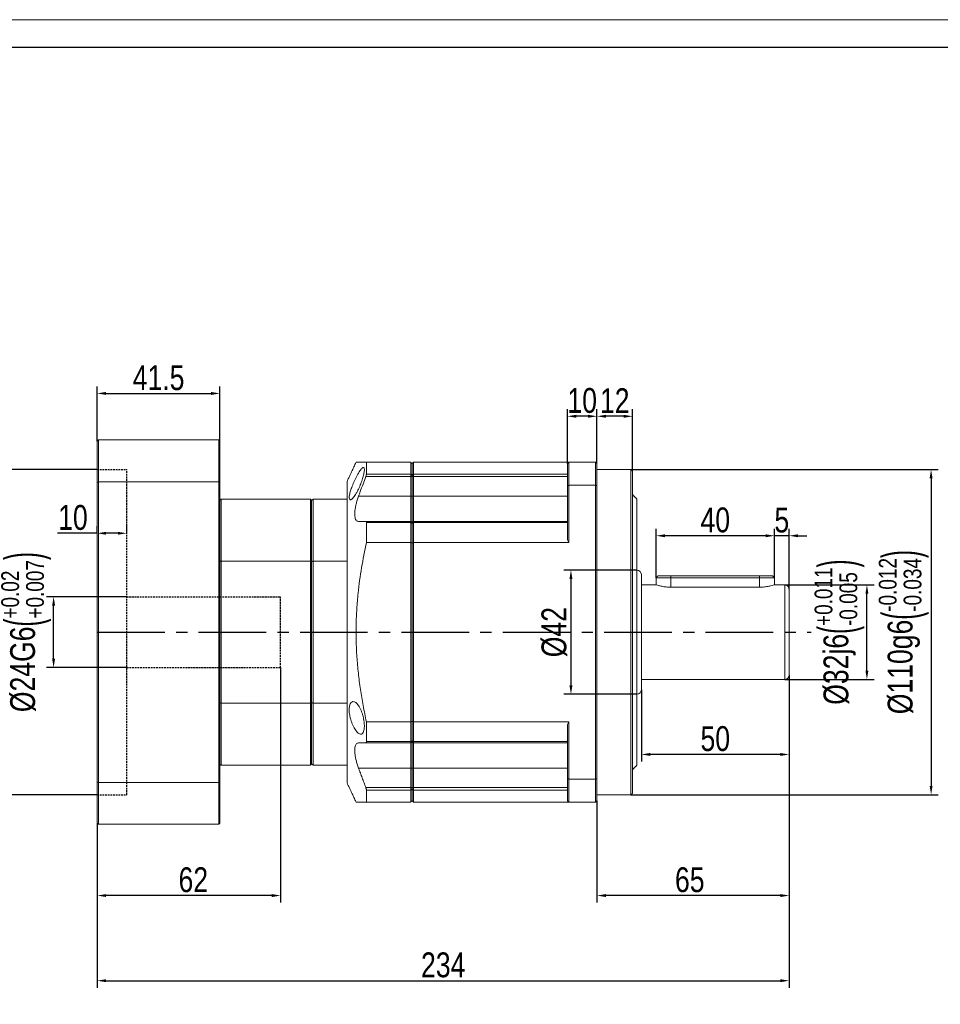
# Model space of a CAD drawing. Header units: millimetres. Extents: x -77 to 713, y -111 to 448.
# Tile 5 of 6: x 203 to 514, y 115 to 448. Entities that reach past the tile are written whole.
import ezdxf

# ---------------------------------------------------------------- set-up
doc = ezdxf.new("R2010")
doc.units = ezdxf.units.MM
doc.header["$LTSCALE"] = 1.2
doc.header["$PDSIZE"] = -5
for name, pattern in [('CENTER2', [28.575, 19.05, -3.175, 3.175, -3.175]), ('DASHED', [0.75, 0.5, -0.25]), ('DASHED2', [9.525, 6.35, -3.175])]:
    doc.linetypes.add(name, pattern=pattern)
doc.layers.get('Defpoints').update_dxf_attribs({"lineweight": 18})
for name, color, linetype in [('1轮廓实线层', 7, 'Continuous'), ('3中心线层', 1, 'CENTER2'), ('4虚线层', 6, 'DASHED2'), ('7标注层', 4, 'Continuous')]:
    doc.layers.add(name, color=color, linetype=linetype)
doc.layers.add('图框_外框线', color=7, linetype='Continuous', lineweight=18)
doc.styles.add('TH_GBDIM', font='txt', dxfattribs={"width": 0.8})
doc.dimstyles.new('TH_GBDIM', dxfattribs={"dimscale": 1.2, "dimtxt": 3.5, "dimasz": 2.5, "dimexe": 2, "dimexo": 0, "dimgap": 1.5, "dimtad": 1, "dimdec": 1, "dimdsep": 46, "dimtxsty": 'TH_GBDIM', "dimcen": 2.5, "dimdle": 5, "dimclrd": 4, "dimclre": 4, "dimclrt": 3, "dimadec": 0, "dimazin": 0, "dimtfac": 0.714286, "dimtdec": 1, "dimtmove": 0, "dimatfit": 3, "dimfxl": 1, "dimtolj": 1, "dimarcsym": 0})

# ---------------------------------------------------------------- blocks, each defined once
blk = doc.blocks.new('*D69')
at = {"layer": '7标注层', "color": 4, "lineweight": -2}
for p, q in [((462.99, 226.5), (462.99, 120.72)), ((228.99, 176.4), (228.99, 120.72)), ((231.99, 123.12), (459.99, 123.12))]:
    blk.add_line(p, q, dxfattribs=at)
at = {"layer": '7标注层', "color": 4}
for points in [[(231.99, 123.62), (231.99, 122.62), (228.99, 123.12)], [(459.99, 122.62), (459.99, 123.62), (462.99, 123.12)]]:
    blk.add_solid(points, dxfattribs=at)
at = {"layer": 'Defpoints', "color": 0}
for p in [(462.99, 226.5), (228.99, 176.4), (462.99, 123.12)]:
    blk.add_point(p, dxfattribs=at)
at = {"layer": '7标注层', "color": 3, "insert": (345.99, 128.42), "char_height": 8.4, "attachment_point": 5, "style": 'TH_GBDIM'}
blk.add_mtext('\\A1;234', dxfattribs=at)
blk = doc.blocks.new('*D70')
at = {"layer": '7标注层', "color": 4, "lineweight": -2}
for p, q in [((409.49, 296), (513.37, 296)), ((510.97, 293), (510.97, 189)), ((409.49, 186), (513.37, 186))]:
    blk.add_line(p, q, dxfattribs=at)
at = {"layer": '7标注层', "color": 4}
for points in [[(511.47, 293), (510.47, 293), (510.97, 296)], [(510.47, 189), (511.47, 189), (510.97, 186)]]:
    blk.add_solid(points, dxfattribs=at)
at = {"layer": 'Defpoints', "color": 0}
for p in [(409.49, 296), (409.49, 186), (510.97, 186)]:
    blk.add_point(p, dxfattribs=at)
at = {"layer": '7标注层', "color": 3, "insert": (501.69, 241), "char_height": 8.4, "attachment_point": 5, "rotation": 90, "style": 'TH_GBDIM'}
blk.add_mtext('\\A1;{%%c110}{}{g6\\H0.7143x;{\\H2x;\\W0.5;(}\\S-0.012^ -0.034;{\\H2x;\\W0.5;)}}', dxfattribs=at)
blk = doc.blocks.new('*D71')
at = {"layer": '7标注层', "color": 4, "lineweight": -2}
for p, q in [((417.99, 259.4), (417.99, 276)), ((454.99, 273.6), (420.99, 273.6)), ((457.99, 259.4), (457.99, 276))]:
    blk.add_line(p, q, dxfattribs=at)
at = {"layer": '7标注层', "color": 4}
for points in [[(420.99, 274.1), (420.99, 273.1), (417.99, 273.6)], [(454.99, 273.1), (454.99, 274.1), (457.99, 273.6)]]:
    blk.add_solid(points, dxfattribs=at)
at = {"layer": 'Defpoints', "color": 0}
for p in [(417.99, 273.6), (417.99, 259.4), (457.99, 259.4)]:
    blk.add_point(p, dxfattribs=at)
at = {"layer": '7标注层', "color": 3, "insert": (437.99, 278.9), "char_height": 8.4, "attachment_point": 5, "style": 'TH_GBDIM'}
blk.add_mtext('\\A1;40', dxfattribs=at)
blk = doc.blocks.new('*D72')
at = {"layer": '7标注层', "color": 4, "lineweight": -2}
for p, q in [((454.99, 273.6), (451.99, 273.6)), ((457.99, 259.4), (457.99, 276)), ((462.99, 273.6), (457.99, 273.6)), ((462.99, 255.5), (462.99, 276)), ((465.99, 273.6), (468.99, 273.6))]:
    blk.add_line(p, q, dxfattribs=at)
at = {"layer": '7标注层', "color": 4}
for points in [[(454.99, 273.1), (454.99, 274.1), (457.99, 273.6)], [(465.99, 274.1), (465.99, 273.1), (462.99, 273.6)]]:
    blk.add_solid(points, dxfattribs=at)
at = {"layer": 'Defpoints', "color": 0}
for p in [(457.99, 273.6), (457.99, 259.4), (462.99, 255.5)]:
    blk.add_point(p, dxfattribs=at)
at = {"layer": '7标注层', "color": 3, "insert": (460.49, 278.86), "char_height": 8.4, "attachment_point": 5, "style": 'TH_GBDIM'}
blk.add_mtext('\\A1;5', dxfattribs=at)
blk = doc.blocks.new('*D73')
at = {"layer": '7标注层', "color": 4, "lineweight": -2}
for p, q in [((462.99, 226.5), (462.99, 197.23)), ((412.99, 221.5), (412.99, 197.23)), ((459.99, 199.63), (415.99, 199.63))]:
    blk.add_line(p, q, dxfattribs=at)
at = {"layer": '7标注层', "color": 4}
for points in [[(415.99, 200.13), (415.99, 199.13), (412.99, 199.63)], [(459.99, 199.13), (459.99, 200.13), (462.99, 199.63)]]:
    blk.add_solid(points, dxfattribs=at)
at = {"layer": 'Defpoints', "color": 0}
for p in [(462.99, 226.5), (412.99, 221.5), (412.99, 199.63)]:
    blk.add_point(p, dxfattribs=at)
at = {"layer": '7标注层', "color": 3, "insert": (437.99, 204.94), "char_height": 8.4, "attachment_point": 5, "style": 'TH_GBDIM'}
blk.add_mtext('\\A1;50', dxfattribs=at)
blk = doc.blocks.new('*D74')
at = {"layer": '7标注层', "color": 4, "lineweight": -2}
for p, q in [((462.99, 226.5), (462.99, 149.51)), ((397.99, 184), (397.99, 149.51)), ((459.99, 151.91), (400.99, 151.91))]:
    blk.add_line(p, q, dxfattribs=at)
at = {"layer": '7标注层', "color": 4}
for points in [[(400.99, 152.41), (400.99, 151.41), (397.99, 151.91)], [(459.99, 151.41), (459.99, 152.41), (462.99, 151.91)]]:
    blk.add_solid(points, dxfattribs=at)
at = {"layer": 'Defpoints', "color": 0}
for p in [(462.99, 226.5), (397.99, 184), (397.99, 151.91)]:
    blk.add_point(p, dxfattribs=at)
at = {"layer": '7标注层', "color": 3, "insert": (429.36, 157.21), "char_height": 8.4, "attachment_point": 5, "style": 'TH_GBDIM'}
blk.add_mtext('\\A1;65', dxfattribs=at)
blk = doc.blocks.new('*D75')
at = {"layer": '7标注层', "color": 4, "lineweight": -2}
for p, q in [((397.99, 298), (397.99, 316.41)), ((409.99, 295.5), (409.99, 316.41)), ((406.99, 314.01), (400.99, 314.01))]:
    blk.add_line(p, q, dxfattribs=at)
at = {"layer": '7标注层', "color": 4}
for points in [[(400.99, 314.51), (400.99, 313.51), (397.99, 314.01)], [(406.99, 313.51), (406.99, 314.51), (409.99, 314.01)]]:
    blk.add_solid(points, dxfattribs=at)
at = {"layer": 'Defpoints', "color": 0}
for p in [(397.99, 314.01), (397.99, 298), (409.99, 295.5)]:
    blk.add_point(p, dxfattribs=at)
at = {"layer": '7标注层', "color": 3, "insert": (403.99, 319.29), "char_height": 8.4, "attachment_point": 5, "style": 'TH_GBDIM'}
blk.add_mtext('\\A1;12', dxfattribs=at)
blk = doc.blocks.new('*D76')
at = {"layer": '7标注层', "color": 4, "lineweight": -2}
for p, q in [((387.99, 298), (387.99, 316.41)), ((397.99, 298), (397.99, 316.41)), ((394.99, 314.01), (390.99, 314.01))]:
    blk.add_line(p, q, dxfattribs=at)
at = {"layer": '7标注层', "color": 4}
for points in [[(390.99, 314.51), (390.99, 313.51), (387.99, 314.01)], [(394.99, 313.51), (394.99, 314.51), (397.99, 314.01)]]:
    blk.add_solid(points, dxfattribs=at)
at = {"layer": 'Defpoints', "color": 0}
for p in [(387.99, 314.01), (387.99, 298), (397.99, 298)]:
    blk.add_point(p, dxfattribs=at)
at = {"layer": '7标注层', "color": 3, "insert": (392.99, 319.31), "char_height": 8.4, "attachment_point": 5, "style": 'TH_GBDIM'}
blk.add_mtext('\\A1;10', dxfattribs=at)
blk = doc.blocks.new('*D77')
at = {"layer": '7标注层', "color": 4, "lineweight": -2}
for p, q in [((228.99, 296), (177.97, 296)), ((180.37, 293), (180.37, 189)), ((228.99, 186), (177.97, 186))]:
    blk.add_line(p, q, dxfattribs=at)
at = {"layer": '7标注层', "color": 4}
for points in [[(180.87, 293), (179.87, 293), (180.37, 296)], [(179.87, 189), (180.87, 189), (180.37, 186)]]:
    blk.add_solid(points, dxfattribs=at)
at = {"layer": 'Defpoints', "color": 0}
for p in [(228.99, 296), (180.37, 186), (228.99, 186)]:
    blk.add_point(p, dxfattribs=at)
at = {"layer": '7标注层', "color": 3, "insert": (171.1, 241), "char_height": 8.4, "attachment_point": 5, "rotation": 90, "style": 'TH_GBDIM'}
blk.add_mtext('\\A1;{%%c110}{}{E7\\H0.7143x;{\\H2x;\\W0.5;(}\\S+0.107^ +0.072;{\\H2x;\\W0.5;)}}', dxfattribs=at)
blk = doc.blocks.new('*D78')
at = {"layer": '7标注层', "color": 4, "lineweight": -2}
for p, q in [((290.99, 229), (290.99, 149.51)), ((228.99, 176.4), (228.99, 149.51)), ((287.99, 151.91), (231.99, 151.91))]:
    blk.add_line(p, q, dxfattribs=at)
at = {"layer": '7标注层', "color": 4}
for points in [[(231.99, 152.41), (231.99, 151.41), (228.99, 151.91)], [(287.99, 151.41), (287.99, 152.41), (290.99, 151.91)]]:
    blk.add_solid(points, dxfattribs=at)
at = {"layer": 'Defpoints', "color": 0}
for p in [(290.99, 229), (228.99, 176.4), (228.99, 151.91)]:
    blk.add_point(p, dxfattribs=at)
at = {"layer": '7标注层', "color": 3, "insert": (261.49, 157.21), "char_height": 8.4, "attachment_point": 5, "style": 'TH_GBDIM'}
blk.add_mtext('\\A1;62', dxfattribs=at)
blk = doc.blocks.new('*D82')
at = {"layer": '7标注层', "color": 4, "lineweight": -2}
for p, q in [((228.99, 274.44), (228.99, 276.84)), ((238.99, 274.44), (238.99, 276.84)), ((228.99, 274.44), (215.56, 274.44)), ((235.99, 274.44), (231.99, 274.44))]:
    blk.add_line(p, q, dxfattribs=at)
at = {"layer": '7标注层', "color": 4}
for points in [[(231.99, 274.94), (231.99, 273.94), (228.99, 274.44)], [(235.99, 273.94), (235.99, 274.94), (238.99, 274.44)]]:
    blk.add_solid(points, dxfattribs=at)
at = {"layer": 'Defpoints', "color": 0}
for p in [(228.99, 274.44), (228.99, 274.44), (238.99, 274.44)]:
    blk.add_point(p, dxfattribs=at)
at = {"layer": '7标注层', "color": 3, "insert": (220.78, 279.74), "char_height": 8.4, "attachment_point": 5, "style": 'TH_GBDIM'}
blk.add_mtext('\\A1;10', dxfattribs=at)
blk = doc.blocks.new('*D87')
at = {"layer": '7标注层', "color": 4, "lineweight": -2}
for p, q in [((228.99, 305.6), (228.99, 324.14)), ((270.49, 305.6), (270.49, 324.14)), ((231.99, 321.74), (267.49, 321.74))]:
    blk.add_line(p, q, dxfattribs=at)
at = {"layer": '7标注层', "color": 4}
for points in [[(231.99, 322.24), (231.99, 321.24), (228.99, 321.74)], [(267.49, 321.24), (267.49, 322.24), (270.49, 321.74)]]:
    blk.add_solid(points, dxfattribs=at)
at = {"layer": 'Defpoints', "color": 0}
for p in [(270.49, 321.74), (228.99, 305.6), (270.49, 305.6)]:
    blk.add_point(p, dxfattribs=at)
at = {"layer": '7标注层', "color": 3, "insert": (249.74, 327.02), "char_height": 8.4, "attachment_point": 5, "style": 'TH_GBDIM'}
blk.add_mtext('\\A1;41.5', dxfattribs=at)
blk = doc.blocks.new('*D88')
at = {"layer": '7标注层', "color": 4, "lineweight": -2}
for p, q in [((238.92, 253), (211.84, 253)), ((214.24, 232), (214.24, 250)), ((238.99, 229), (211.84, 229))]:
    blk.add_line(p, q, dxfattribs=at)
at = {"layer": '7标注层', "color": 4}
for points in [[(214.74, 250), (213.74, 250), (214.24, 253)], [(213.74, 232), (214.74, 232), (214.24, 229)]]:
    blk.add_solid(points, dxfattribs=at)
at = {"layer": 'Defpoints', "color": 0}
for p in [(214.24, 253), (238.92, 253), (238.99, 229)]:
    blk.add_point(p, dxfattribs=at)
at = {"layer": '7标注层', "color": 3, "insert": (204.96, 241), "char_height": 8.4, "attachment_point": 5, "rotation": 90, "style": 'TH_GBDIM'}
blk.add_mtext('\\A1;{%%c24}{}{G6\\H0.7143x;{\\H2x;\\W0.5;(}\\S+0.02^ +0.007;{\\H2x;\\W0.5;)}}', dxfattribs=at)
blk = doc.blocks.new('*D89')
at = {"layer": '7标注层', "color": 4, "lineweight": -2}
for p, q in [((461.49, 257), (491.67, 257)), ((489.27, 228), (489.27, 254)), ((461.49, 225), (491.67, 225))]:
    blk.add_line(p, q, dxfattribs=at)
at = {"layer": '7标注层', "color": 4}
for points in [[(489.77, 254), (488.77, 254), (489.27, 257)], [(488.77, 228), (489.77, 228), (489.27, 225)]]:
    blk.add_solid(points, dxfattribs=at)
at = {"layer": 'Defpoints', "color": 0}
for p in [(461.49, 257), (489.27, 257), (461.49, 225)]:
    blk.add_point(p, dxfattribs=at)
at = {"layer": '7标注层', "color": 3, "insert": (479.99, 241), "char_height": 8.4, "attachment_point": 5, "rotation": 90, "style": 'TH_GBDIM'}
blk.add_mtext('\\A1;{%%c32}{}{j6\\H0.7143x;{\\H2x;\\W0.5;(}\\S+0.011^ -0.005;{\\H2x;\\W0.5;)}}', dxfattribs=at)
blk = doc.blocks.new('*D90')
at = {"layer": '7标注层', "color": 4, "lineweight": -2}
for p, q in [((411.49, 262), (386.78, 262)), ((389.18, 259), (389.18, 223)), ((411.49, 220), (386.78, 220))]:
    blk.add_line(p, q, dxfattribs=at)
at = {"layer": '7标注层', "color": 4}
for points in [[(389.68, 259), (388.68, 259), (389.18, 262)], [(388.68, 223), (389.68, 223), (389.18, 220)]]:
    blk.add_solid(points, dxfattribs=at)
at = {"layer": 'Defpoints', "color": 0}
for p in [(411.49, 262), (389.18, 220), (411.49, 220)]:
    blk.add_point(p, dxfattribs=at)
at = {"layer": '7标注层', "color": 3, "insert": (383.57, 241), "char_height": 8.4, "attachment_point": 5, "rotation": 90, "style": 'TH_GBDIM'}
blk.add_mtext('\\A1;{%%c42}{}{}', dxfattribs=at)

msp = doc.modelspace()

# ---------------------------------------------------------------- linework, layer by layer
at = {"layer": '1轮廓实线层', "color": 7, "linetype": 'Continuous', "lineweight": 15}
for p, q in [((228.99, 291.67), (228.99, 305.6)), ((229.39, 306), (229.39, 291.81)), ((270.09, 306), (229.39, 306)), ((270.09, 291.81), (270.09, 306)), ((270.49, 305.6), (270.49, 291.67)), ((320.02, 298.5), (320.02, 294.42)), ((320.02, 298.5), (334.99, 298.5)), ((334.99, 294.42), (334.99, 298.5)), ((335.49, 298), (335.49, 294.01)), ((335.49, 294.01), (335.49, 298)), ((335.99, 298.5), (335.99, 294.42)), ((335.99, 298.5), (388.49, 298.5)), ((387.99, 290.51), (387.99, 298)), ((388.49, 298.5), (388.49, 290.7)), ((388.49, 298.5), (397.49, 298.5)), ((397.49, 290.7), (397.49, 298.5)), ((397.99, 298), (397.99, 290.51)), ((334.99, 293.6), (319.82, 293.6)), ((320.02, 294.42), (334.99, 294.42)), ((334.99, 293.6), (334.99, 294.42)), ((334.99, 294.42), (335.49, 294.01)), ((334.99, 286.97), (334.99, 293.6)), ((334.99, 293.6), (335.49, 293.6)), ((335.99, 294.42), (335.49, 294.01)), ((335.49, 294.01), (335.49, 293.6)), ((335.49, 293.6), (335.49, 294.01)), ((335.49, 293.6), (335.49, 286.97)), ((335.99, 293.6), (335.49, 293.6)), ((335.49, 286.97), (335.49, 293.6)), ((335.99, 294.42), (335.99, 293.6)), ((335.99, 294.42), (387.99, 294.42)), ((335.99, 293.6), (335.99, 286.97)), ((387.99, 293.6), (335.99, 293.6)), ((409.49, 241), (409.49, 296)), ((409.99, 295.5), (409.99, 241)), ((228.99, 190.34), (228.99, 291.67)), ((270.09, 291.81), (229.39, 291.81)), ((229.39, 291.81), (229.39, 190.2)), ((270.09, 190.2), (270.09, 291.81)), ((270.49, 291.67), (270.49, 190.34)), ((313.49, 292), (313.49, 286)), ((387.99, 272.25), (387.99, 290.51)), ((388.49, 290.7), (388.49, 271.31)), ((397.49, 290.7), (388.49, 290.7)), ((397.49, 191.31), (397.49, 290.7)), ((397.99, 290.51), (397.99, 191.49)), ((334.99, 286.97), (317.36, 286.97)), ((334.99, 278.47), (334.99, 286.97)), ((334.99, 286.97), (335.49, 286.97)), ((335.49, 286.97), (335.49, 277.97)), ((335.99, 286.97), (335.49, 286.97)), ((335.49, 277.97), (335.49, 286.97)), ((335.99, 286.97), (335.99, 278.47)), ((387.99, 286.97), (335.99, 286.97)), ((270.89, 286), (270.89, 265)), ((301.09, 286), (270.89, 286)), ((301.09, 265), (301.09, 286)), ((301.49, 285.6), (301.49, 264.9)), ((301.99, 286), (301.99, 265)), ((313.49, 286), (301.99, 286)), ((313.49, 286), (313.49, 265)), ((411.49, 286), (411.49, 241)), ((319.82, 278.47), (334.99, 278.47)), ((320.02, 278.04), (320.02, 271.31)), ((334.99, 278.04), (320.02, 278.04)), ((334.99, 278.04), (334.99, 278.47)), ((334.99, 278.47), (335.49, 277.97)), ((334.99, 271.31), (334.99, 278.04)), ((334.99, 278.04), (335.49, 277.75)), ((335.49, 277.97), (335.99, 278.47)), ((335.49, 277.75), (335.99, 278.04)), ((335.49, 277.97), (335.49, 277.75)), ((335.49, 277.75), (335.49, 277.97)), ((335.49, 277.75), (335.49, 271.19)), ((335.49, 271.19), (335.49, 277.75)), ((335.99, 278.47), (335.99, 278.04)), ((335.99, 278.47), (387.99, 278.47)), ((335.99, 278.04), (335.99, 271.31)), ((387.99, 278.04), (335.99, 278.04)), ((334.99, 271.31), (320.02, 271.31)), ((334.99, 210.69), (334.99, 271.31)), ((335.49, 271.19), (335.49, 210.82)), ((335.49, 210.82), (335.49, 271.19)), ((335.99, 271.31), (335.99, 210.69)), ((388.49, 271.31), (335.99, 271.31)), ((270.89, 265), (270.89, 217)), ((301.09, 265), (270.89, 265)), ((301.09, 217), (301.09, 265)), ((301.49, 264.9), (301.49, 217.1)), ((301.99, 265), (301.99, 217)), ((301.99, 265), (313.49, 265)), ((313.49, 265), (313.49, 217)), ((412.99, 260.5), (412.99, 241)), ((418.59, 260), (422.99, 260)), ((422.99, 260), (422.99, 259.4)), ((422.99, 260), (452.99, 260)), ((452.99, 259.4), (452.99, 260)), ((452.99, 260), (457.39, 260)), ((422.99, 259.4), (417.99, 259.4)), ((452.99, 259.4), (422.99, 259.4)), ((422.99, 256.2), (422.99, 259.4)), ((457.99, 259.4), (452.99, 259.4)), ((452.99, 256.2), (452.99, 259.4)), ((461.49, 241), (461.49, 257)), ((452.99, 256.2), (422.99, 256.2)), ((462.99, 255.5), (462.99, 241)), ((409.49, 186), (409.49, 241)), ((409.99, 241), (409.99, 186.5)), ((411.49, 241), (411.49, 196)), ((412.99, 241), (412.99, 221.5)), ((461.49, 225), (461.49, 241)), ((462.99, 241), (462.99, 226.5)), ((270.89, 217), (270.89, 196)), ((301.09, 217), (270.89, 217)), ((301.09, 196), (301.09, 217)), ((301.49, 217.1), (301.49, 196.4)), ((301.99, 217), (301.99, 196)), ((313.49, 217), (301.99, 217)), ((313.49, 217), (313.49, 196)), ((320.02, 210.69), (320.02, 203.97)), ((320.02, 210.69), (334.99, 210.69)), ((334.99, 203.97), (334.99, 210.69)), ((335.49, 210.82), (335.49, 204.26)), ((335.49, 204.26), (335.49, 210.82)), ((335.99, 210.69), (388.49, 210.69)), ((335.99, 210.69), (335.99, 203.97)), ((388.49, 210.69), (388.49, 191.31)), ((387.99, 191.49), (387.99, 209.76)), ((334.99, 203.54), (319.82, 203.54)), ((320.02, 203.97), (334.99, 203.97)), ((335.49, 204.26), (334.99, 203.97)), ((335.49, 204.04), (334.99, 203.54)), ((334.99, 203.54), (334.99, 203.97)), ((334.99, 195.04), (334.99, 203.54)), ((335.49, 204.26), (335.49, 204.04)), ((335.49, 204.26), (335.99, 203.97)), ((335.49, 204.04), (335.49, 204.26)), ((335.49, 204.04), (335.49, 195.04)), ((335.49, 204.04), (335.99, 203.54)), ((335.49, 195.04), (335.49, 204.04)), ((335.99, 203.97), (387.99, 203.97)), ((335.99, 203.97), (335.99, 203.54)), ((387.99, 203.54), (335.99, 203.54)), ((335.99, 203.54), (335.99, 195.04)), ((301.09, 196), (270.89, 196)), ((301.99, 196), (313.49, 196)), ((313.49, 196), (313.49, 190)), ((334.99, 195.04), (317.36, 195.04)), ((335.49, 195.04), (334.99, 195.04)), ((334.99, 188.41), (334.99, 195.04)), ((335.49, 195.04), (335.49, 188.41)), ((335.49, 195.04), (335.99, 195.04)), ((335.49, 188.41), (335.49, 195.04)), ((387.99, 195.04), (335.99, 195.04)), ((335.99, 195.04), (335.99, 188.41)), ((228.99, 176.4), (228.99, 190.34)), ((229.39, 190.2), (229.39, 176)), ((270.09, 190.2), (229.39, 190.2)), ((270.09, 176), (270.09, 190.2)), ((270.49, 190.34), (270.49, 176.4)), ((387.99, 184), (387.99, 191.49)), ((388.49, 191.31), (388.49, 183.5)), ((388.49, 191.31), (397.49, 191.31)), ((397.49, 183.5), (397.49, 191.31)), ((397.99, 191.49), (397.99, 184)), ((319.82, 188.41), (334.99, 188.41)), ((320.02, 187.58), (320.02, 183.5)), ((334.99, 187.58), (320.02, 187.58)), ((335.49, 188.41), (334.99, 188.41)), ((334.99, 187.58), (334.99, 188.41)), ((335.49, 188), (334.99, 187.58)), ((334.99, 183.5), (334.99, 187.58)), ((335.49, 188.41), (335.49, 188)), ((335.49, 188.41), (335.99, 188.41)), ((335.49, 188), (335.49, 188.41)), ((335.49, 188), (335.49, 184)), ((335.49, 188), (335.99, 187.58)), ((335.49, 184), (335.49, 188)), ((335.99, 188.41), (387.99, 188.41)), ((335.99, 188.41), (335.99, 187.58)), ((387.99, 187.58), (335.99, 187.58)), ((335.99, 187.58), (335.99, 183.5)), ((334.99, 183.5), (320.02, 183.5)), ((388.49, 183.5), (335.99, 183.5)), ((397.49, 183.5), (388.49, 183.5)), ((270.09, 176), (229.39, 176))]:
    msp.add_line(p, q, dxfattribs=at)
for centre, radius, start, end in [((330.99, 241), 65, 27.7958, 28.7266), ((411.49, 260.5), 1.5, 0, 90), ((461.49, 255.5), 1.5, 0, 90), ((461.49, 226.5), 1.5, 270, 0), ((411.49, 221.5), 1.5, 270, 0), ((330.99, 241), 65, 331.2734, 332.2042)]:
    msp.add_arc(centre, radius, start, end, dxfattribs=at)
for points, degree in [([(228.99, 305.6), (229.39, 306)], 1), ([(270.49, 305.6), (270.09, 306)], 1), ([(316.53, 298.5), (313.49, 292)], 1), ([(334.99, 298.5), (335.49, 298)], 1), ([(335.49, 298), (335.66, 298.17), (335.83, 298.34), (335.99, 298.5)], 3), ([(387.99, 298), (388.16, 298.17), (388.33, 298.34), (388.49, 298.5)], 3), ([(397.49, 298.5), (397.66, 298.34), (397.83, 298.17), (397.99, 298)], 3), ([(409.49, 296), (397.99, 296)], 1), ([(409.99, 295.5), (409.49, 296)], 1), ([(228.99, 291.67), (229.39, 291.81)], 1), ([(270.09, 291.81), (270.49, 291.67)], 1), ([(387.99, 290.51), (388.16, 290.58), (388.33, 290.64), (388.49, 290.7)], 3), ([(397.99, 290.51), (397.83, 290.58), (397.66, 290.64), (397.49, 290.7)], 3), ([(411.49, 286), (409.99, 287.5)], 1), ([(270.89, 286), (270.49, 285.6)], 1), ([(301.49, 285.6), (301.09, 286)], 1), ([(301.99, 286), (301.49, 285.5)], 1), ([(319.82, 278.47), (317.36, 278.47)], 1), ([(334.99, 271.31), (335.49, 271.19)], 1), ([(335.99, 271.31), (335.83, 271.27), (335.66, 271.23), (335.49, 271.19)], 3), ([(270.49, 264.9), (270.89, 265)], 1), ([(301.09, 265), (301.49, 264.9)], 1), ([(301.49, 264.88), (301.99, 265)], 1), ([(418.59, 260), (417.99, 259.4)], 1), ([(457.99, 259.4), (457.39, 260)], 1), ([(417.99, 257), (412.99, 257)], 1), ([(417.99, 259.4), (417.99, 257)], 1), ([(457.99, 257), (457.99, 259.4)], 1), ([(461.49, 257), (457.99, 257)], 1), ([(412.99, 225), (461.49, 225)], 1), ([(270.49, 217.1), (270.89, 217)], 1), ([(301.09, 217), (301.49, 217.1)], 1), ([(301.99, 217), (301.49, 217.13)], 1), ([(334.99, 210.69), (335.49, 210.82)], 1), ([(335.99, 210.69), (335.83, 210.73), (335.66, 210.78), (335.49, 210.82)], 3), ([(317.36, 203.54), (319.82, 203.54)], 1), ([(301.49, 196.5), (301.99, 196)], 1), ([(270.49, 196.4), (270.89, 196)], 1), ([(301.09, 196), (301.49, 196.4)], 1), ([(319.82, 188.41), (317.36, 195.04)], 1), ([(409.99, 194.5), (411.49, 196)], 1), ([(228.99, 190.34), (229.39, 190.2)], 1), ([(270.09, 190.2), (270.49, 190.34)], 1), ([(313.49, 190), (316.53, 183.5)], 1), ([(388.49, 191.31), (388.33, 191.37), (388.16, 191.43), (387.99, 191.49)], 3), ([(397.49, 191.31), (397.66, 191.37), (397.83, 191.43), (397.99, 191.49)], 3), ([(409.49, 186), (409.99, 186.5)], 1), ([(335.49, 184), (334.99, 183.5)], 1), ([(335.99, 183.5), (335.83, 183.67), (335.66, 183.84), (335.49, 184)], 3), ([(388.49, 183.5), (388.33, 183.67), (388.16, 183.84), (387.99, 184)], 3), ([(397.49, 183.5), (397.66, 183.67), (397.83, 183.84), (397.99, 184)], 3), ([(397.99, 186), (409.49, 186)], 1), ([(229.39, 176), (228.99, 176.4)], 1), ([(270.09, 176), (270.49, 176.4)], 1)]:
    msp.add_open_spline(points, degree=degree, dxfattribs=at)
for points, knots in [([(316.59, 287.97), (316.28, 287.47), (315.82, 286.72), (315.25, 286.11), (314.88, 285.81), (314.58, 285.71), (314.3, 285.8), (314.15, 286.31), (314.27, 287.38), (314.63, 288.76), (315.21, 290.4), (315.98, 292.22), (316.89, 294.05), (317.65, 295.35), (318.2, 296.11), (318.67, 296.63), (319.11, 296.84), (319.35, 296.41), (319.32, 295.45), (319.06, 294.11), (318.6, 292.5), (317.95, 290.71), (317.24, 289.14), (316.78, 288.3), (316.59, 287.97)], [0, 0, 0, 0, 0.060699, 0.091241, 0.121765, 0.150393, 0.179, 0.229587, 0.275777, 0.321514, 0.370201, 0.423882, 0.482716, 0.544495, 0.575057, 0.605604, 0.662234, 0.713809, 0.761856, 0.808847, 0.857152, 0.908639, 0.964408, 1, 1, 1, 1]), ([(316.55, 298.5), (316.55, 298.5), (316.54, 298.5), (316.78, 298.5), (317.26, 298.5), (317.97, 298.5), (318.89, 298.5), (319.64, 298.5), (320.02, 298.5)], [0, 0, 0, 0, 0.096525, 0.273795, 0.454822, 0.635857, 0.817924, 1, 1, 1, 1]), ([(317.36, 286.97), (317.56, 287.5), (318.36, 289.72), (319.19, 291.93), (319.82, 293.6)], [0, 0, 0, 0, 0.241276, 1, 1, 1, 1]), ([(319.82, 293.6), (319.86, 293.71), (319.94, 293.93), (320.01, 294.23), (320.02, 294.36), (320.02, 294.42)], [0, 0, 0, 0, 0.352618, 0.70624, 1, 1, 1, 1]), ([(317.36, 278.47), (317.21, 278.49), (316.9, 278.53), (316.52, 278.86), (316.24, 279.41), (316.08, 280.15), (316.04, 281.06), (316.11, 282.07), (316.28, 283.18), (316.55, 284.37), (316.9, 285.64), (317.21, 286.53), (317.36, 286.97)], [0, 0, 0, 0, 0.1039263, 0.2078001, 0.3121604, 0.4164724, 0.5132596, 0.6100499, 0.7026921, 0.7953658, 0.8976582, 1, 1, 1, 1]), ([(320.02, 278.04), (320.02, 278.12), (320.01, 278.28), (319.94, 278.43), (319.86, 278.45), (319.82, 278.47)], [0, 0, 0, 0, 0.317727, 0.635017, 1, 1, 1, 1]), ([(320.02, 271.31), (319.45, 268.49), (318.29, 262.82), (317.28, 255.31), (316.74, 248.85), (316.51, 243.46), (316.52, 238.05), (316.77, 232.6), (317.26, 227.12), (317.97, 221.62), (318.89, 216.14), (319.64, 212.51), (320.02, 210.69)], [0, 0, 0, 0, 0.141618, 0.283642, 0.371631, 0.459618, 0.548253, 0.63689, 0.727405, 0.817924, 0.90896, 1, 1, 1, 1]), ([(422.99, 256.2), (422.45, 256.22), (421.36, 256.26), (419.89, 256.5), (418.75, 256.77), (418.07, 256.98), (418.06, 256.98), (418.05, 256.99)], [0, 0, 0, 0, 0.207614, 0.414975, 0.628814, 0.847392, 1, 1, 1, 1]), ([(457.94, 256.99), (457.95, 256.99), (458.03, 257.01), (457.62, 256.89), (456.75, 256.65), (455.41, 256.37), (454.07, 256.22), (453.25, 256.21), (452.99, 256.2)], [0, 0, 0, 0, 0.059103, 0.263403, 0.470277, 0.685765, 0.903551, 1, 1, 1, 1]), ([(319.23, 208.05), (319.14, 207.67), (318.95, 206.92), (318.39, 206.45), (317.67, 206.52), (316.81, 207.23), (316.03, 208.34), (315.44, 209.5), (315.04, 210.46), (314.7, 211.47), (314.37, 212.77), (314.16, 214.29), (314.22, 215.77), (314.53, 216.83), (315.07, 217.46), (315.8, 217.58), (316.68, 217.07), (317.45, 216.1), (318.02, 215.02), (318.41, 214.1), (318.74, 213.12), (319.07, 211.83), (319.32, 210.26), (319.35, 208.89), (319.26, 208.25), (319.23, 208.05)], [0, 0, 0, 0, 0.050206, 0.100306, 0.15319, 0.210513, 0.271463, 0.302469, 0.33346, 0.362743, 0.392005, 0.443973, 0.490809, 0.536304, 0.584094, 0.636561, 0.694342, 0.755758, 0.786588, 0.817404, 0.846402, 0.875386, 0.928009, 0.97663, 1, 1, 1, 1]), ([(317.36, 195.04), (317.21, 195.49), (316.9, 196.38), (316.52, 197.72), (316.24, 199.02), (316.08, 200.19), (316.04, 201.2), (316.11, 202.03), (316.28, 202.68), (316.55, 203.17), (316.9, 203.48), (317.21, 203.52), (317.36, 203.54)], [0, 0, 0, 0, 0.103926, 0.2078, 0.31216, 0.416472, 0.51326, 0.61005, 0.702692, 0.795366, 0.897658, 1, 1, 1, 1]), ([(319.82, 203.54), (319.86, 203.55), (319.94, 203.57), (320.01, 203.73), (320.02, 203.9), (320.02, 203.97)], [0, 0, 0, 0, 0.352618, 0.70624, 1, 1, 1, 1]), ([(320.02, 187.58), (320.02, 187.65), (320.01, 187.79), (319.94, 188.08), (319.86, 188.29), (319.82, 188.41)], [0, 0, 0, 0, 0.317727, 0.635017, 1, 1, 1, 1]), ([(320.02, 183.5), (319.31, 183.5), (318.25, 183.5), (317.31, 183.5), (316.81, 183.5), (316.55, 183.5), (316.55, 183.5), (316.55, 183.5)], [0, 0, 0, 0, 0.352782, 0.530054, 0.707319, 0.887953, 1, 1, 1, 1])]:
    msp.add_open_spline(points, degree=3, knots=knots, dxfattribs=at)
at = {"layer": '3中心线层'}
msp.add_line((228.99, 241), (470.42, 241), dxfattribs=at)
at = {"layer": '4虚线层', "linetype": 'DASHED'}
for p, q in [((228.99, 296), (238.99, 296)), ((238.99, 186), (238.99, 296)), ((238.92, 253), (290.92, 253)), ((290.99, 229), (290.92, 253)), ((238.99, 229), (290.99, 229)), ((228.99, 186), (238.99, 186))]:
    msp.add_line(p, q, dxfattribs=at)
at = {"layer": '图框_外框线', "color": 3}
msp.add_lwpolyline([(-77.4, -110.61), (712.77, -110.61), (712.77, 448.15), (-77.4, 448.15)], close=True, dxfattribs=at)
at = {"layer": '图框_外框线', "color": 3, "lineweight": 25}
msp.add_lwpolyline([(-30.36, -101.21), (703.37, -101.21), (703.37, 438.74), (-30.36, 438.74)], close=True, dxfattribs=at)

# ---------------------------------------------------------------- dimensions: what is measured, and where the dimension line sits
at = {"layer": '7标注层'}
for base, p1, p2, picture, middle in [((270.49, 321.74), (228.99, 305.6), (270.49, 305.6), '*D87', (249.74, 327.02)), ((228.99, 274.44), (238.99, 274.44), (228.99, 274.44), '*D82', (220.78, 279.74)), ((417.99, 273.6), (457.99, 259.4), (417.99, 259.4), '*D71', (437.99, 278.9)), ((462.99, 123.12), (228.99, 176.4), (462.99, 226.5), '*D69', (345.99, 128.42))]:
    dim = msp.add_linear_dim(base=base, p1=p1, p2=p2, dimstyle='TH_GBDIM', override={"dimtxt": 7, "dimgap": 1}, dxfattribs=at)
    dim.commit()
    dim.dimension.update_dxf_attribs({"geometry": picture, "text_midpoint": middle})
for base, p1, p2, picture, middle in [((387.99, 314.01), (397.99, 298), (387.99, 298), '*D76', (392.99, 314.01)), ((397.99, 314.01), (409.99, 295.5), (397.99, 298), '*D75', (403.99, 314.01)), ((457.99, 273.6), (462.99, 255.5), (457.99, 259.4), '*D72', (460.49, 273.6)), ((228.99, 151.91), (290.99, 229), (228.99, 176.4), '*D78', (261.49, 151.91)), ((397.99, 151.91), (462.99, 226.5), (397.99, 184), '*D74', (429.36, 151.91)), ((412.99, 199.63), (462.99, 226.5), (412.99, 221.5), '*D73', (437.99, 199.63))]:
    dim = msp.add_linear_dim(base=base, p1=p1, p2=p2, dimstyle='TH_GBDIM', override={"dimtxt": 7, "dimgap": 1}, dxfattribs=at)
    dim.commit()
    dim.dimension.update_dxf_attribs({"geometry": picture, "text_midpoint": middle, "dimtype": 160})
for base, p1, p2, text, picture, middle in [((180.37, 186), (228.99, 296), (228.99, 186), '{%%c<>}{}{E7\\H0.7143x;{\\H2x;\\W0.5;(}\\S+0.107^ +0.072;{\\H2x;\\W0.5;)}}', '*D77', (171.1, 241)), ((510.97, 186), (409.49, 296), (409.49, 186), '{%%c<>}{}{g6\\H0.7143x;{\\H2x;\\W0.5;(}\\S-0.012^ -0.034;{\\H2x;\\W0.5;)}}', '*D70', (501.69, 241)), ((389.18, 220), (411.49, 262), (411.49, 220), '{%%c<>}{}{}', '*D90', (383.57, 241))]:
    dim = msp.add_linear_dim(base=base, p1=p1, p2=p2, angle=90, text=text, dimstyle='TH_GBDIM', override={"dimtxt": 7, "dimgap": 1, "dimtad": 1, "dimjust": 0, "dimdec": 1, "dimlfac": 1, "dimse1": 0, "dimse2": 0, "dimsd1": 0, "dimsd2": 0}, dxfattribs=at)
    dim.commit()
    dim.dimension.update_dxf_attribs({"geometry": picture, "text_midpoint": middle})
for base, p1, p2, text, picture, middle in [((214.24, 253), (238.99, 229), (238.92, 253), '{%%c<>}{}{G6\\H0.7143x;{\\H2x;\\W0.5;(}\\S+0.02^ +0.007;{\\H2x;\\W0.5;)}}', '*D88', (214.24, 241)), ((489.27, 257), (461.49, 225), (461.49, 257), '{%%c<>}{}{j6\\H0.7143x;{\\H2x;\\W0.5;(}\\S+0.011^ -0.005;{\\H2x;\\W0.5;)}}', '*D89', (489.27, 241))]:
    dim = msp.add_linear_dim(base=base, p1=p1, p2=p2, angle=90, text=text, dimstyle='TH_GBDIM', override={"dimtxt": 7, "dimgap": 1}, dxfattribs=at)
    dim.commit()
    dim.dimension.update_dxf_attribs({"geometry": picture, "text_midpoint": middle, "dimtype": 160})

doc.saveas('drawing.dxf')
